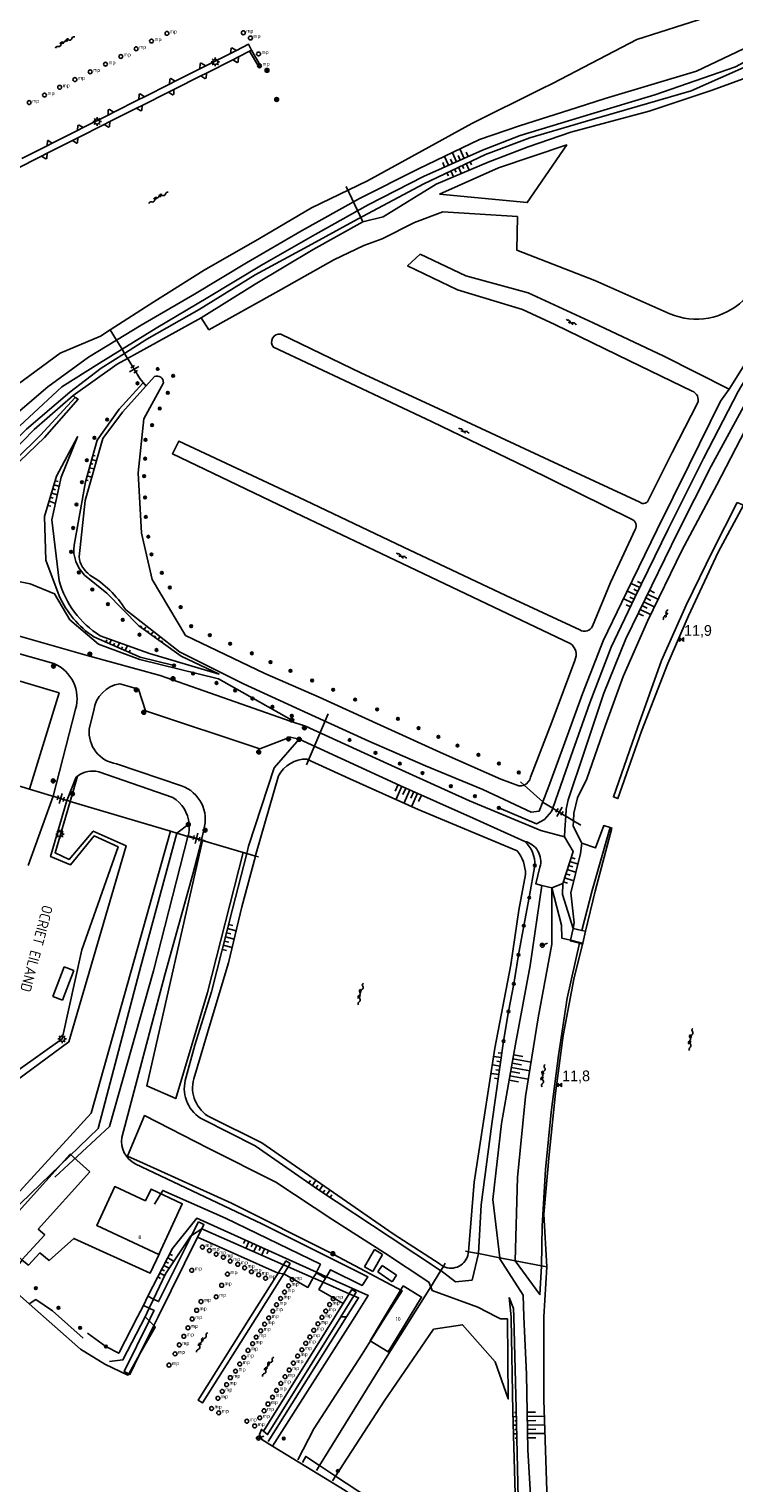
# Model space of a CAD drawing. Header units: millimetres. Extents: x 149344 to 154519, y 463794 to 476271.
# Tile 57 of 70: x 149580 to 149745, y 471195 to 471535. Entities that reach past the tile are written whole.
import ezdxf

# ---------------------------------------------------------------- set-up
doc = ezdxf.new("R2010")
doc.units = ezdxf.units.MM
doc.header["$LTSCALE"] = 4
doc.layers.get('0').update_dxf_attribs({"color": 252, "linetype": 'CONTINUOUS'})
for name, color, linetype in [('Gebouw', 252, 'CONTINUOUS'), ('Huisnummer', 252, 'CONTINUOUS'), ('Kilometrering', 252, 'CONTINUOUS'), ('Straatnaam', 252, 'CONTINUOUS'), ('symbool talud', 252, 'CONTINUOUS'), ('symbool water', 252, 'CONTINUOUS'), ('Topografie', 252, 'CONTINUOUS')]:
    doc.layers.add(name, color=color, linetype=linetype)
doc.styles.add('ISO', font='ISO')
doc.styles.add('rtw_iso', font='iso-rtw.shx')

# ---------------------------------------------------------------- blocks, each defined once
blk = doc.blocks.new('DRHEK')
at = {"linetype": 'Continuous'}
for p, q in [((1.25, 0), (-1.25, 0)), ((-0.5, 0.7), (0.5, 0.7)), ((-0.5, -0.7), (0.5, -0.7))]:
    blk.add_line(p, q, dxfattribs=at)
blk = doc.blocks.new('talud')
for p, q in [((0, 0.75), (0.5, 0.75)), ((0, 0.5), (1, 0.5)), ((0, 0.25), (0.5, 0.25)), ((0, 0), (1, 0)), ((0, -0.25), (0.5, -0.25)), ((0, -0.5), (1, -0.5)), ((0, -0.75), (0.5, -0.75))]:
    blk.add_line(p, q)
blk = doc.blocks.new('water4')
at = {"linetype": 'Continuous'}
for centre, start, end in [((-0.01, 0.75), 129.7446, 230.2554), ((-0.32, 1.12), 309.7446, 50.2554), ((-0.32, 0.37), 309.7446, 50.2554), ((0.32, 0.01), 129.7446, 230.2554), ((0, 0.38), 309.7446, 50.2554), ((-0.01, -0.74), 129.7446, 230.2554), ((-0.32, -0.37), 309.7446, 50.2554), ((-0.32, -1.12), 309.7446, 50.2554), ((0, -0.37), 309.7446, 50.2554)]:
    blk.add_arc(centre, 0.244, start, end, dxfattribs=at)
blk = doc.blocks.new('water6')
at = {"linetype": 'Continuous'}
for centre, start, end in [((0.16, 1.47), 129.7446, 230.2554), ((-0.47, 2.22), 309.7446, 50.2554), ((-0.47, 0.72), 309.7446, 50.2554), ((0.49, 0), 129.7446, 230.2554), ((-0.14, 0.75), 309.7446, 50.2554), ((0.16, -1.51), 129.7446, 230.2554), ((-0.47, -0.76), 309.7446, 50.2554), ((-0.47, -2.26), 309.7446, 50.2554), ((-0.14, -0.75), 309.7446, 50.2554)]:
    blk.add_arc(centre, 0.488, start, end, dxfattribs=at)
blk = doc.blocks.new('paal')
for radius in [0.45, 0.2]:
    blk.add_circle((0, 0), radius)
blk = doc.blocks.new('lichtmast')
for p, q in [((-0.6, 0), (-1, 0)), ((-0.71, 0.71), (-0.42, 0.42)), ((0, 0.6), (0, 1)), ((0.42, 0.42), (0.71, 0.71)), ((0.6, 0), (1, 0)), ((-0.42, -0.42), (-0.71, -0.71)), ((0, -0.6), (0, -1)), ((0.42, -0.42), (0.71, -0.71))]:
    blk.add_line(p, q)
blk.add_circle((0, 0), 0.6)
blk = doc.blocks.new('kilometerpaal')
for p, q in [((-0.44, 0.44), (0.44, -0.44)), ((-0.44, -0.44), (-0.44, 0.44)), ((0.44, 0.44), (-0.44, -0.44)), ((0.44, -0.44), (0.44, 0.44))]:
    blk.add_line(p, q)
at = {"style": 'rtw_iso'}
blk.add_attdef('KILOMETERPAAL', (0.59, 0.87), '', height=2.5, dxfattribs=at)
blk = doc.blocks.new('meerpaal')
at = {"color": 0}
blk.add_circle((0, 0), 0.45, dxfattribs=at)
at = {"style": 'ISO'}
blk.add_attdef('MEERPAAL', (0.7, 0), '', height=0.9, dxfattribs=at)
blk = doc.blocks.new('boom')
for radius in [0.315, 0.225, 0.135]:
    blk.add_circle((0, 0), radius)
blk = doc.blocks.new('aanduidingsbord')
for p, q in [((-0.81, -0.33), (0, 0)), ((-1.45, -0.5), (-1.01, -0.5))]:
    blk.add_line(p, q)
at = {"color": 0}
blk.add_circle((-1.23, -0.5), 0.45, dxfattribs=at)

msp = doc.modelspace()

# ---------------------------------------------------------------- linework, layer by layer
at = {"layer": 'Gebouw'}
for points in [[(149586, 471309.02), (149588.64, 471315.91)], [(149588.64, 471315.91), (149590.88, 471315.05)], [(149590.88, 471315.05), (149588.24, 471308.16)], [(149588.24, 471308.16), (149586, 471309.02)], [(149594.66, 471268.03), (149582.6, 471254.66), (149584.1, 471253.31), (149578.8, 471247.44), (149572.2, 471253.38), (149577.48, 471259.25), (149578, 471258.78), (149590.08, 471272.17), (149594.66, 471268.03)], [(149614.97, 471257.83), (149610.76, 471248.74), (149596.26, 471255.51), (149600.48, 471264.59), (149607.67, 471261.23)], [(149614.97, 471257.83), (149616.26, 471260.59), (149608.96, 471263.99), (149607.67, 471261.23)], [(149658.86, 471245.87), (149661.19, 471249.85)], [(149663.1, 471248.73), (149660.78, 471244.76)], [(149661.19, 471249.85), (149663.1, 471248.73)], [(149660.78, 471244.76), (149658.86, 471245.87)], [(149661.98, 471244.68), (149663.03, 471246.17)], [(149665.31, 471242.36), (149661.98, 471244.68)], [(149663.03, 471246.17), (149666.35, 471243.86)], [(149667.91, 471241.39), (149662.58, 471232.62)], [(149666.35, 471243.86), (149665.31, 471242.36)], [(149666.87, 471230.02), (149672.19, 471238.78), (149667.91, 471241.39)], [(149666.87, 471230.02), (149664.4, 471225.97), (149660.19, 471228.57), (149662.58, 471232.62)]]:
    msp.add_lwpolyline(points, dxfattribs=at)
at = {"layer": 'Topografie'}
for p, q in [((149629.38, 471528.52), (149632.02, 471529.84)), ((149632.02, 471529.84), (149632.47, 471530.07)), ((149621.92, 471524.76), (149628.08, 471527.86)), ((149628.08, 471527.86), (149629.38, 471528.52)), ((149614.31, 471520.93), (149620.58, 471524.08)), ((149620.58, 471524.08), (149621.92, 471524.76)), ((149606.87, 471517.19), (149613.06, 471520.3)), ((149613.06, 471520.3), (149614.31, 471520.93)), ((149599.35, 471513.4), (149605.58, 471516.54)), ((149605.58, 471516.54), (149606.87, 471517.19)), ((149591.83, 471509.62), (149598.04, 471512.74)), ((149598.04, 471512.74), (149599.35, 471513.4)), ((149590.57, 471508.98), (149591.83, 471509.62)), ((149583.37, 471505.35), (149584.66, 471506.01)), ((149584.66, 471506.01), (149590.57, 471508.98)), ((149577.33, 471502.31), (149583.37, 471505.35)), ((149654.58, 471498.24), (149658.49, 471489.96)), ((149606.38, 471453.37), (149607.79, 471451.6)), ((149591.22, 471448.95), (149590.74, 471449.43)), ((149650.39, 471375.03), (149645.27, 471363.14)), ((149580.55, 471357.43), (149585.73, 471355.9)), ((149703, 471352.92), (149705.63, 471351.31)), ((149636.33, 471204.99), (149654.67, 471234.14))]:
    msp.add_line(p, q, dxfattribs=at)
for points in [[(149814.2, 471558, 0.436136), (149811.73, 471563.4), (149805.05, 471562.67), (149792.99, 471554.8), (149778.95, 471545.97), (149755.36, 471534.19), (149736.5, 471525.16), (149715.1, 471518.8), (149708.55, 471516.72), (149695.12, 471512.45), (149685.76, 471509.23), (149671.52, 471502.34), (149657.69, 471495.42), (149644.13, 471487.93), (149631.3, 471480.39), (149619.1, 471473.08), (149606.64, 471465.83), (149600.88, 471462.36)], [(149602.18, 471460.23), (149610.16, 471465.12), (149622.27, 471472.32), (149634.79, 471479.91), (149647.33, 471487.03), (149659.75, 471494), (149672.65, 471500.62), (149686.46, 471506.73), (149695.28, 471510.16), (149711.69, 471515.14), (149726.77, 471519.66), (149745.61, 471526.2), (149763.62, 471535.89), (149783.19, 471546.82), (149799.81, 471557.13), (149807.15, 471561.91, -0.219828), (149812.89, 471561.26), (149801.91, 471542.87), (149792.34, 471525.84), (149790.52, 471523.68)], [(149696.2, 471358.4, 0.240659), (149697.68, 471360.24), (149702.74, 471373.32), (149708.01, 471387.47, 0.386836), (149706.91, 471391.51), (149684.22, 471402.28), (149662.77, 471412.5), (149644.34, 471421.2), (149613.98, 471435.82), (149615.43, 471438.74), (149644.89, 471424.99), (149668.01, 471413.98), (149691.93, 471402.68), (149709.21, 471394.64, 0.443922), (149712.16, 471395.52), (149716.34, 471405.72), (149722.1, 471418.09, 0.464943), (149721.3, 471420.54), (149696.67, 471432.66), (149674.7, 471443.28), (149655.53, 471452.31), (149637.62, 471460.71, -0.718282), (149639.29, 471463.76), (149658.19, 471454.63), (149678.08, 471445.45), (149702.04, 471434.29), (149723.2, 471424.5, 0.572497), (149725.3, 471425.2), (149730.77, 471436.14), (149736.74, 471447.6, 0.411405), (149735.43, 471450.47), (149720.8, 471457.54), (149703.33, 471466.04), (149695.79, 471469.48), (149680.64, 471474.12), (149668.95, 471479.73), (149671.86, 471482.46)], [(149600.88, 471462.36), (149594.34, 471458.41), (149584.83, 471451.46), (149574.58, 471442.65), (149566.06, 471434.12, 0.025247), (149553.69, 471420.36), (149547.68, 471410.72), (149544.86, 471409.05), (149535.75, 471412.38)], [(149607.06, 471452.33), (149601.48, 471446.26), (149596.41, 471438.95), (149593.67, 471429.25), (149590.97, 471414.44, 0.236109), (149593.43, 471407.47), (149598.64, 471403.23), (149606.08, 471395.61), (149616, 471388.55), (149624.86, 471384.34), (149608.58, 471389.17), (149597.09, 471393.3, -0.191552), (149587.52, 471406.12), (149585.78, 471420.4), (149587.95, 471430.31), (149591.81, 471439.77), (149586.88, 471430.61), (149584.07, 471421.12), (149584.39, 471410.94), (149587.47, 471402.65, 0.136378), (149595.59, 471393), (149606.44, 471388.28), (149614.34, 471386.33)], [(149700.52, 471354.46), (149699.67, 471352.3), (149697.85, 471352.08), (149686.52, 471357.33), (149673.11, 471362.93), (149659.84, 471368.68), (149645.66, 471375.12), (149630.61, 471382.07), (149615.62, 471389.51), (149603.05, 471399.38, 0.116708), (149594.68, 471407.47, -0.206744), (149592.13, 471411.73), (149593.57, 471424.89), (149597.67, 471439.35), (149602.29, 471445.5), (149609.8, 471453.83, -0.579866), (149611.84, 471452.4), (149607.31, 471443.99), (149605.95, 471431.33), (149606.73, 471417.22), (149609.22, 471406.4), (149617.05, 471393.35), (149635.56, 471384.5), (149648.24, 471378.96), (149662.64, 471372.42), (149677.31, 471365.7), (149690.75, 471359.78), (149694.93, 471358.19, 0.125613), (149696.2, 471358.4)], [(149586.06, 471355.8), (149591.33, 471376.1, 0.378981), (149586.24, 471386.8), (149554.95, 471395.63), (149516.04, 471406.7)], [(149620.79, 471345.61), (149621.29, 471347.96, 0.404717), (149616.07, 471358.21), (149600.92, 471363.36, -0.400361), (149594.52, 471371.57), (149595.57, 471375.82, -0.334857), (149601.69, 471382.07), (149606.06, 471380.84), (149607.67, 471375.77), (149634.42, 471366.89), (149641.52, 471369.61), (149643.61, 471369.09)], [(149633.39, 471341.81), (149633.42, 471341.91), (149638.77, 471360.53, -0.285664), (149645.42, 471364.47)], [(149645.42, 471364.47), (149655.45, 471359.83), (149671.41, 471352.66), (149694.54, 471343.05, -0.17824), (149696.49, 471337.49), (149694.98, 471329.15), (149693.09, 471316.38), (149689.32, 471296.93), (149686.71, 471279.83), (149684.48, 471265.63), (149683.14, 471249.37)], [(149591.81, 471360.49, 0.025512), (149591.35, 471360.1), (149589.32, 471354.92), (149589.29, 471354.83)], [(149617.87, 471349.34, 0.238037), (149614.03, 471355.52), (149596.73, 471361.51, 0.22526), (149591.81, 471360.49)], [(149617.61, 471346.5, 0.088977), (149617.87, 471349.34)], [(149649.95, 471243.54), (149650.88, 471245.16), (149658.3, 471241.5), (149659.64, 471243.54), (149634.88, 471255.89), (149605.28, 471269.93, -0.319429), (149602.11, 471276.03), (149612.19, 471314.06), (149618.73, 471337.56), (149620.75, 471345.39), (149620.77, 471345.49)], [(149696.33, 471345.24, -0.222185), (149698.68, 471339.63), (149697.39, 471332.1), (149696.1, 471325.54), (149694.87, 471318.73), (149693.77, 471311.97), (149692.53, 471305.49), (149691.39, 471298.59), (149688.64, 471279.23), (149686.13, 471260.35), (149685.49, 471248.94), (149685.48, 471248.92)], [(149696.33, 471345.24, -0.431693), (149699.87, 471339.21), (149698.95, 471335.3), (149700.35, 471334.96)], [(149676.69, 471244.95), (149676.6, 471245.02), (149664.85, 471252.76), (149648.14, 471263.85), (149633.28, 471274.14), (149621.13, 471280.24, -0.34464), (149616.98, 471289.41), (149619.2, 471297.62), (149623.09, 471310.1), (149627.98, 471329.39), (149631.33, 471342.41)], [(149677.31, 471245.95, -0.05515), (149676.56, 471246.43), (149665.57, 471253.55), (149649.6, 471264.64), (149634.88, 471274.8), (149622.76, 471280.8, -0.348203), (149618.95, 471289.78), (149623.03, 471303.42), (149627.08, 471316.85), (149630.18, 471329.96), (149633.39, 471341.81)], [(149690.52, 471247.95), (149690.54, 471247.74), (149695.93, 471239.22), (149696.15, 471234.14), (149696.75, 471220.77), (149697.01, 471203.06), (149697.92, 471188.54), (149700.48, 471188.63), (149700.28, 471183.94, -0.317353), (149688.45, 471173.73, -0.18362), (149681.32, 471175.95), (149670.5, 471183.92), (149659.78, 471191.88), (149652.1, 471196.94)], [(149683.14, 471249.37), (149683.1, 471248.97, -0.50878), (149677.31, 471245.95)]]:
    msp.add_lwpolyline(points, format="xyb", dxfattribs=at)
for points in [[(149602.77, 471459.27), (149608.01, 471462.62), (149620.22, 471469.55), (149633.32, 471477.6), (149645.71, 471484.33), (149657.19, 471490.63), (149672.7, 471498.91), (149687.14, 471505.76), (149697.48, 471509.63), (149713.41, 471514.27), (149714.79, 471514.68), (149735.19, 471520.63), (149755.77, 471529.7), (149775.57, 471540.71), (149791.02, 471549.13), (149805.63, 471557.16), (149806.35, 471555.79), (149796.49, 471538.78), (149788.59, 471524.86)], [(149801.46, 471551.53), (149805.16, 471555.56), (149781.44, 471541.85), (149765.15, 471531.54), (149755.74, 471526.46), (149740.1, 471520.73), (149725.42, 471515.87), (149715.51, 471513.22), (149707.08, 471510.96), (149697.15, 471507.51), (149687.74, 471503.91), (149675.61, 471498.8), (149663.23, 471491.2), (149658.47, 471490.02), (149646.88, 471483.52), (149633.34, 471475.47), (149620.66, 471467.56)], [(149628.93, 471530.04), (149627.88, 471530.62), (149627.66, 471530.52), (149627.52, 471529.33)], [(149628.93, 471530.04), (149627.52, 471529.33)], [(149632.47, 471530.07), (149631.75, 471531.47), (149628.93, 471530.04)], [(149632.47, 471530.07), (149634.54, 471526.45), (149634.13, 471526.2), (149632.02, 471529.84)], [(149621.76, 471526.43), (149620.72, 471527.09), (149620.48, 471526.97), (149620.37, 471525.74)], [(149621.76, 471526.43), (149620.37, 471525.74)], [(149627.52, 471529.33), (149621.76, 471526.43)], [(149629.38, 471528.52), (149629.35, 471527.37), (149629.09, 471527.24), (149628.08, 471527.86)], [(149613.25, 471522.15), (149613.32, 471523.32), (149613.58, 471523.46), (149614.62, 471522.84)], [(149614.62, 471522.84), (149613.25, 471522.15)], [(149620.37, 471525.74), (149614.62, 471522.84)], [(149621.92, 471524.76), (149621.82, 471523.59), (149621.57, 471523.47), (149620.58, 471524.08)], [(149787.88, 471523.71), (149780.47, 471510.72), (149771.79, 471494.95), (149767.33, 471487.14), (149762.81, 471479.24), (149754.05, 471463.7), (149746.24, 471450.37), (149738.15, 471434.68), (149729.83, 471418.18), (149722.06, 471402.21), (149716.54, 471390.6), (149711.53, 471377.59), (149707.13, 471365.04), (149702.86, 471353)], [(149607.45, 471519.23), (149606.4, 471519.9), (149606.17, 471519.78), (149606.1, 471518.55)], [(149613.25, 471522.15), (149607.45, 471519.23)], [(149614.31, 471520.93), (149614.26, 471519.79), (149614.02, 471519.66), (149613.06, 471520.3)], [(149705.9, 471351.15), (149706.01, 471352.74), (149706.48, 471354.98), (149710.26, 471366.31), (149714.85, 471379.86), (149719.97, 471392.6), (149726.02, 471405.05), (149732.14, 471417.52), (149739.91, 471432.92), (149749.3, 471450.23), (149756.09, 471462.24), (149765, 471478.63), (149769.3, 471486.15), (149774.2, 471494.72), (149782.21, 471509.31), (149789.76, 471522.5)], [(149792.21, 471521.76), (149789.92, 471517.51), (149783.56, 471507.24), (149776.86, 471493.58), (149771.88, 471484.85), (149767.17, 471476.59), (149758.72, 471460.84), (149748.94, 471443.43), (149741.24, 471428.51), (149733.01, 471413.17), (149725.05, 471396.66), (149719.34, 471383.76), (149715.17, 471372.38), (149710.8, 471359.89), (149708.69, 471355.41), (149707.77, 471351.8), (149707.72, 471350.04)], [(149600.27, 471515.62), (149599.22, 471516.27), (149598.97, 471516.14), (149598.94, 471514.94)], [(149606.1, 471518.55), (149600.27, 471515.62)], [(149605.58, 471516.54), (149606.56, 471515.94), (149606.78, 471516.06), (149606.87, 471517.19)], [(149607.45, 471519.23), (149606.1, 471518.55)], [(149593.11, 471512.01), (149592.13, 471512.62), (149591.89, 471512.52), (149591.8, 471511.35)], [(149598.94, 471514.94), (149593.11, 471512.01)], [(149598.04, 471512.74), (149599.02, 471512.13), (149599.27, 471512.25), (149599.35, 471513.4)], [(149600.27, 471515.62), (149598.94, 471514.94)], [(149591.8, 471511.35), (149585.89, 471508.38)], [(149591.83, 471509.62), (149591.79, 471508.46), (149591.56, 471508.34), (149590.57, 471508.98)], [(149593.11, 471512.01), (149591.8, 471511.35)], [(149584.67, 471507.76), (149578.8, 471504.8)], [(149584.66, 471506.01), (149584.61, 471504.84), (149584.39, 471504.73), (149583.37, 471505.35)], [(149585.89, 471508.38), (149584.94, 471509.01), (149584.75, 471508.91), (149584.67, 471507.76)], [(149585.89, 471508.38), (149584.67, 471507.76)], [(149671.86, 471482.46), (149682.57, 471477.41), (149697.13, 471473.41), (149712.29, 471466.42), (149728.8, 471458.59), (149744.12, 471450.91)], [(149744.12, 471450.91), (149752.62, 471464.45), (149763.52, 471484)], [(149620.66, 471467.56), (149610.27, 471461.8), (149603.5, 471458.07)], [(149535.06, 471411.03), (149548.1, 471406.82), (149551.29, 471412.75), (149557.21, 471420.05), (149568.24, 471432.26), (149578.26, 471442.33), (149588.08, 471451.41), (149596.94, 471457.01), (149602.18, 471460.23)], [(149591.22, 471448.95), (149591.9, 471448.54), (149584.03, 471439.58), (149572.37, 471428.46), (149567.08, 471422.16), (149559.91, 471412.88), (149554.1, 471404.89), (149549.41, 471406.46), (149558.26, 471419.02), (149563.85, 471425.41), (149569.28, 471430.92), (149579.83, 471441.53), (149589.97, 471450.17), (149597.34, 471455.8), (149602.77, 471459.27)], [(149603.5, 471458.07), (149601.07, 471456.73), (149590.74, 471449.43)], [(149606.38, 471453.37), (149603.69, 471457.76)], [(149590.74, 471449.43), (149581.64, 471441.48), (149570.65, 471430.29), (149564.25, 471423.03), (149557.32, 471414.96), (149551.75, 471408.06), (149553.65, 471407.64), (149558.6, 471413.68), (149566.29, 471423.25), (149571.62, 471428.85), (149583.09, 471440.14), (149591.22, 471448.95)], [(149744.12, 471450.91), (149742.07, 471448.1), (149734.73, 471433.21), (149727.26, 471418.11), (149720.11, 471403.42), (149714.66, 471392.1), (149709.82, 471379.68), (149705.09, 471366.61), (149701.97, 471358.16), (149700.52, 471354.46)], [(149641.76, 471373.22), (149641.74, 471373.22), (149611.11, 471384), (149594.01, 471388.71), (149569.44, 471395.65), (149569.27, 471395.7)], [(149705.6, 471346.32), (149700.11, 471347.76), (149683.44, 471354.72), (149664.31, 471363.38), (149645.04, 471372.2), (149641.76, 471373.22)], [(149631.33, 471342.41), (149631.76, 471344.1), (149637.71, 471362.41), (149643.61, 471369.09)], [(149643.61, 471369.09), (149667.14, 471358.3), (149684.28, 471350.69), (149696.33, 471345.24)], [(149589.29, 471354.83), (149585.48, 471341.69), (149590.15, 471339.78), (149595.66, 471346.51), (149601.26, 471343.98), (149592.78, 471319.93), (149588.17, 471299.08), (149572.72, 471288.13), (149560.4, 471280.41)], [(149580.25, 471339.59), (149586.06, 471355.8)], [(149586.06, 471355.8), (149585.73, 471355.9)], [(149589.29, 471354.83), (149586.06, 471355.8)], [(149586.06, 471355.8), (149586.06, 471355.8)], [(149586.06, 471355.8), (149586.06, 471355.8)], [(149589.66, 471354.72), (149589.29, 471354.83)], [(149702.86, 471353), (149702.6, 471352.26), (149700.97, 471350.37), (149699.09, 471349.36), (149690.26, 471353.06)], [(149705.6, 471346.32), (149705.66, 471348.03), (149705.9, 471351.15)], [(149707.72, 471350.04), (149707.68, 471348.83), (149709.64, 471344.86)], [(149586.5, 471266.81), (149599.26, 471278.66), (149609.51, 471314.98), (149617.59, 471346.42)], [(149617.59, 471346.42), (149617.61, 471346.5)], [(149620.79, 471345.61), (149617.61, 471346.5)], [(149705.21, 471335.37), (149707.63, 471342.88), (149705.6, 471346.32)], [(149709.64, 471344.86), (149712.85, 471343.73), (149714.79, 471348.93), (149716.31, 471348.46)], [(149716.31, 471348.46), (149712.07, 471333.79), (149709.68, 471324.43)], [(149716.31, 471348.46), (149716.72, 471348.33), (149712.76, 471333.6), (149710.52, 471324.24)], [(149620.77, 471345.49), (149620.79, 471345.61)], [(149621.6, 471345.39), (149620.79, 471345.61)], [(149709.64, 471344.86), (149709.34, 471342.44), (149707.1, 471333.25), (149707.88, 471326.22), (149707.65, 471324.9)], [(149700.35, 471334.96), (149697.6, 471316.28), (149694.2, 471297.9), (149690.88, 471279.36), (149688.85, 471261.58), (149690.52, 471247.95)], [(149702.66, 471334.41), (149702.64, 471321.21), (149699.43, 471303.99), (149696.5, 471285.63), (149694.63, 471266.7), (149694.06, 471247.26)], [(149700.35, 471334.96), (149702.66, 471334.41)], [(149702.66, 471334.41), (149705.21, 471335.37)], [(149707.01, 471322.15), (149704.99, 471322.64), (149704.91, 471325.64), (149702.66, 471334.41)], [(149707.65, 471324.9), (149705.13, 471332.87), (149705.21, 471335.37)], [(149707.01, 471322.15), (149707.65, 471324.9)], [(149707.65, 471324.9), (149709.68, 471324.43)], [(149709.68, 471324.43), (149710.52, 471324.24)], [(149710.52, 471324.24), (149709.88, 471321.45)], [(149700.21, 471246.07), (149700.37, 471255.35), (149701.14, 471268.6), (149702.51, 471281.96), (149704.18, 471295.23), (149706.21, 471308.6), (149709.1, 471321.44)], [(149709.84, 471321.26), (149707.79, 471313.04), (149705.34, 471299.86), (149703.55, 471286.43), (149702.03, 471272.07), (149700.78, 471258.15)], [(149709.1, 471321.44), (149706.97, 471321.98), (149707.01, 471322.15)], [(149709.14, 471321.63), (149707.01, 471322.15)], [(149709.1, 471321.44), (149709.14, 471321.63)], [(149709.84, 471321.26), (149709.1, 471321.44)], [(149709.88, 471321.45), (149709.14, 471321.63)], [(149709.88, 471321.45), (149709.84, 471321.26)], [(149609.8, 471260.48), (149611.7, 471263.69), (149626.37, 471257.23), (149648.55, 471246.43), (149647.66, 471244.57)], [(149608.24, 471238.95), (149614.01, 471250.09), (149619.67, 471257.17), (149647.66, 471244.57)], [(149618.46, 471253.19), (149620.03, 471256.32)], [(149620.83, 471254.72), (149619.83, 471252.77)], [(149620.03, 471256.32), (149621.34, 471255.72), (149620.83, 471254.72)], [(149572.23, 471253.5), (149570.53, 471251.54), (149577.23, 471245.37), (149578.84, 471247.39), (149580.31, 471246.23), (149582.96, 471249.09), (149585.13, 471247.29), (149590.91, 471252.48), (149608.75, 471244.32), (149610.92, 471248.95)], [(149609.55, 471238.3), (149610.74, 471237.72), (149618.46, 471253.19)], [(149619.83, 471252.77), (149610.64, 471234.14), (149609.63, 471232.1)], [(149685.48, 471248.92), (149684.03, 471242.74), (149680.12, 471242.32), (149676.69, 471244.95)], [(149638.7, 471244.39), (149632.25, 471234.14), (149620.01, 471214.66), (149620.99, 471214.06), (149633.66, 471234.14), (149640, 471244.19)], [(149639.91, 471246.33), (149638.7, 471244.39)], [(149640.47, 471247.24), (149639.91, 471246.33)], [(149640, 471244.19), (149641.01, 471245.84)], [(149641.01, 471245.84), (149641.48, 471246.61), (149640.47, 471247.24)], [(149647.66, 471244.57), (149647.61, 471244.46)], [(149647.61, 471244.46), (149649.76, 471243.22)], [(149647.66, 471244.57), (149649.95, 471243.54)], [(149694.06, 471247.26), (149694.06, 471247.21), (149699.87, 471239.36), (149700.21, 471245.98), (149700.21, 471246.07)], [(149649.95, 471243.54), (149659.76, 471239.12), (149656.59, 471234.14), (149637.37, 471203.95)], [(149649.76, 471243.22), (149649.95, 471243.54)], [(149607.23, 471236.82), (149608.24, 471238.95)], [(149608.24, 471238.95), (149609.55, 471238.3)], [(149635.29, 471207.42), (149651.94, 471234.14), (149655.31, 471239.55)], [(149656.39, 471239.08), (149653.31, 471234.14)], [(149655.31, 471239.55), (149655.91, 471240.52), (149656.9, 471239.9), (149656.39, 471239.08)], [(149607.23, 471236.82), (149605.83, 471234.14), (149601.4, 471225.63), (149598.43, 471227.2), (149594.11, 471230.32)], [(149608.56, 471236.18), (149607.23, 471236.82)], [(149608.51, 471233.24), (149608.95, 471234.14), (149609.69, 471235.64), (149608.56, 471236.18)], [(149603.74, 471220.85), (149602.67, 471221.42), (149608.51, 471233.24)], [(149609.63, 471232.1), (149606.3, 471225.35)], [(149606.3, 471225.35), (149604.01, 471220.7), (149603.74, 471220.85)], [(149648.34, 471199.43), (149645.13, 471201.54), (149644.38, 471200.14)], [(149652.1, 471196.94), (149648.34, 471199.43)]]:
    msp.add_lwpolyline(points, dxfattribs=at)
at = {"layer": 'Topografie', "flags": 128}
for points in [[(149599.42, 471464.75), (149609.64, 471471.34), (149621.41, 471478.68), (149634.32, 471486.14), (149646.51, 471493.24), (149659.55, 471499.55), (149672.38, 471506.6), (149683.93, 471512.94), (149700.11, 471520.96), (149702.93, 471522.36), (149722.51, 471532.6), (149754.77, 471542.94), (149768.82, 471549), (149776, 471550.05)], [(149531.59, 471421.85), (149539.69, 471429.89), (149549.12, 471438.61), (149556.79, 471441.31), (149561.18, 471440.13), (149571.97, 471447.8), (149587.69, 471459.3), (149597.15, 471463.28), (149599.42, 471464.75)], [(149600.88, 471462.36), (149599.42, 471464.75)], [(149602.18, 471460.23), (149600.88, 471462.36)], [(149602.77, 471459.27), (149602.18, 471460.23)], [(149603.5, 471458.07), (149602.77, 471459.27)], [(149603.69, 471457.76), (149603.5, 471458.07)], [(149569.51, 471396.21), (149574.55, 471406.64), (149580.7, 471405.41), (149586.43, 471403.08), (149589.98, 471397.02), (149596.68, 471391.33), (149606.35, 471387.72), (149624.7, 471383.19), (149641.89, 471373.59), (149641.76, 471373.22)], [(149521.79, 471395.1), (149529.08, 471397.32), (149587.46, 471379.93), (149580.55, 471357.43)], [(149590.07, 471354.59), (149591.81, 471360.49)], [(149580.55, 471357.43), (149576.19, 471358.77)], [(149696.2, 471358.4), (149695.36, 471359.17)], [(149700.52, 471354.46), (149696.2, 471358.4)], [(149568.21, 471252.6), (149561.22, 471259.82), (149551.76, 471271.36), (149572.34, 471285.63), (149589.75, 471298.38), (149603.13, 471344.24), (149595.47, 471347.64), (149589.86, 471341.01), (149586.52, 471342.58), (149590.07, 471354.59)], [(149589.66, 471354.72), (149590.07, 471354.59)], [(149590.07, 471354.59), (149613.55, 471347.6)], [(149702.86, 471353), (149700.63, 471354.36), (149700.52, 471354.46)], [(149703, 471352.92), (149702.86, 471353)], [(149705.63, 471351.31), (149705.9, 471351.15)], [(149705.9, 471351.15), (149707.72, 471350.04)], [(149707.72, 471350.04), (149709.44, 471349)], [(149613.55, 471347.6), (149594.97, 471281.71), (149568.21, 471252.6)], [(149615, 471347.16), (149606.56, 471316.09), (149596.61, 471278.15), (149585.48, 471267.39), (149569.13, 471251.65), (149568.21, 471252.6)], [(149615.01, 471347.17), (149613.55, 471347.6)], [(149615.01, 471347.17), (149615, 471347.16)], [(149615, 471347.16), (149615.02, 471347.17)], [(149615.02, 471347.17), (149615.01, 471347.17)], [(149615.02, 471347.17), (149617.87, 471349.34)], [(149617.59, 471346.42), (149615.02, 471347.17)], [(149620.77, 471345.49), (149617.59, 471346.42)], [(149621.03, 471345.42), (149607.98, 471288.1), (149614.74, 471285.15), (149622.14, 471309.97), (149630.48, 471342.66)], [(149621.03, 471345.42), (149620.77, 471345.49)], [(149630.48, 471342.66), (149621.03, 471345.42)], [(149631.33, 471342.41), (149630.48, 471342.66)], [(149633.39, 471341.81), (149631.33, 471342.41)], [(149634.12, 471341.6), (149633.39, 471341.81)], [(149643.25, 471200.75), (149646.99, 471207.97), (149658.31, 471225.47), (149663.81, 471234.14), (149667.68, 471240.23), (149651.57, 471248.8), (149627.81, 471260.74), (149607.12, 471270.08), (149603.47, 471271.72), (149607.47, 471281.17), (149622.35, 471273.54), (149638.16, 471265.59), (149651.48, 471256.83), (149663.53, 471249.1), (149673.92, 471242.29), (149674.34, 471241.2)], [(149701.5, 471245.82), (149700.78, 471258.15)], [(149618.46, 471253.19), (149620.82, 471254.73)], [(149620.82, 471254.73), (149620.83, 471254.72)], [(149620.83, 471254.72), (149620.82, 471254.73)], [(149620.82, 471254.73), (149639.91, 471246.33)], [(149609.55, 471238.3), (149612.31, 471244.22), (149618.3, 471253.08), (149618.46, 471253.19)], [(149619.83, 471252.77), (149638.7, 471244.39)], [(149683.14, 471249.37), (149682.45, 471249.5)], [(149685.48, 471248.92), (149683.14, 471249.37)], [(149690.52, 471247.95), (149685.48, 471248.92)], [(149694.06, 471247.26), (149690.52, 471247.95)], [(149637.37, 471203.95), (149654.36, 471193.61), (149684.57, 471172.97), (149690.49, 471172.81), (149696.42, 471175.19), (149699.21, 471178.12), (149701.09, 471181), (149702.17, 471184.69), (149701.63, 471188.8), (149700.79, 471214.77), (149700.77, 471234.14), (149701.5, 471245.82)], [(149638.7, 471244.39), (149640, 471244.19)], [(149639.91, 471246.33), (149641.01, 471245.84)], [(149640, 471244.19), (149645.59, 471241.04), (149646.9, 471243.25)], [(149641.01, 471245.84), (149646.9, 471243.25)], [(149646.9, 471243.25), (149647.61, 471244.46)], [(149676.69, 471244.95), (149674.34, 471241.2)], [(149677.31, 471245.95), (149676.69, 471244.95)], [(149677.75, 471246.66), (149677.31, 471245.95)], [(149700.21, 471246.07), (149694.06, 471247.26)], [(149701.5, 471245.82), (149700.21, 471246.07)], [(149575.61, 471241.49), (149580.51, 471237.18)], [(149646.9, 471243.25), (149649.19, 471242.25)], [(149653.85, 471237.26), (149648.2, 471240.57), (149649.19, 471242.25)], [(149674.34, 471241.2), (149664.59, 471225.59), (149648.34, 471199.43)], [(149649.19, 471242.25), (149649.76, 471243.22)], [(149649.19, 471242.25), (149655.31, 471239.55)], [(149674.34, 471241.2), (149674.69, 471240.29), (149685.37, 471236.39), (149689.73, 471234.14), (149690.64, 471233.67), (149692.29, 471233.66), (149692.48, 471214.98), (149689.4, 471223.67), (149681.78, 471232.31), (149675, 471231.3), (149663.43, 471214.48), (149652.1, 471196.94)], [(149593.13, 471229.15), (149585.92, 471235.52), (149582.03, 471238.17), (149580.51, 471237.18)], [(149608.56, 471236.18), (149609.55, 471238.3)], [(149656.39, 471239.08), (149657.48, 471238.6), (149654.67, 471234.14)], [(149655.31, 471239.55), (149656.39, 471239.08)], [(149580.51, 471237.18), (149592.51, 471226.62), (149598.14, 471223.12), (149603.57, 471220.56), (149603.74, 471220.85)], [(149599.28, 471223.71), (149602.4, 471224.08), (149607.61, 471234.14)], [(149607.61, 471234.14), (149608.56, 471236.18)], [(149608.51, 471233.24), (149607.61, 471234.14)], [(149653.31, 471234.14), (149636.2, 471206.66), (149635.29, 471207.42)], [(149654.67, 471234.14), (149653.31, 471234.14)], [(149606.3, 471225.35), (149609.96, 471231.77), (149609.63, 471232.1)], [(149609.63, 471232.1), (149608.51, 471233.24)], [(149603.74, 471220.85), (149606.3, 471225.35)], [(149635.29, 471207.42), (149634.77, 471207.85), (149634.3, 471206.66), (149634.86, 471205.47), (149637.37, 471203.95)], [(149648.34, 471199.43), (149647.62, 471198.28)], [(149652.1, 471196.94), (149651.4, 471195.85)]]:
    msp.add_lwpolyline(points, dxfattribs=at)
msp.add_lwpolyline([(149676.38, 471496.45), (149690.16, 471502.59), (149706.16, 471507.96), (149696.92, 471494.49)], close=True, dxfattribs=at)
msp.add_lwpolyline([(149620.66, 471467.56), (149622.48, 471464.78), (149638.11, 471473.49), (149651.68, 471481.09), (149658.7, 471484.5), (149662.97, 471486.03), (149670.56, 471489.81), (149677.15, 471492.36), (149694.62, 471491.24), (149694.47, 471483.4), (149712.72, 471476.26), (149730.21, 471468.53, 0.299273), (149747.38, 471471.62), (149753.28, 471478.95), (149756.92, 471485.84), (149763.52, 471484)], format="xyb", dxfattribs=at)
at = {"layer": 'Topografie'}
msp.add_lwpolyline([(149745.99, 471424.43), (149740.29, 471413.18), (149734.09, 471400.4), (149728.3, 471387.52), (149722.66, 471371.81), (149717.05, 471355.62), (149718.12, 471355.25), (149723.61, 471371.01), (149729.74, 471386.8), (149734.62, 471397.91), (149741.57, 471412.81), (149747.48, 471423.76)], close=True, dxfattribs=at)
msp.add_lwpolyline([(149692.68, 471238.69), (149693.72, 471236.14), (149693.77, 471234.14), (149694.3, 471212.74), (149694.88, 471188.31, -0.229389), (149691.27, 471182.02, 0.169267), (149694.14, 471190.07), (149693.52, 471212.04), (149693.17, 471233.65), (149693.12, 471234.14)], format="xyb", close=True, dxfattribs=at)

# ---------------------------------------------------------------- block references
at = {"layer": 'Kilometrering', "linetype": 'Continuous'}
for p, values in [((149732.97, 471392.4), {'KILOMETERPAAL': '11,9'}), ((149704.49, 471288.34), {'KILOMETERPAAL': '11,8'})]:
    msp.add_blockref('kilometerpaal', p, dxfattribs=at).add_auto_attribs(values)
at = {"layer": 'symbool talud', "yscale": 4}
for p, xscale, zscale, rotation in [((149680.34, 471504.02), 2.26288335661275, 2.26288335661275, 113.8481001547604), ((149680.82, 471502.76), 1.682234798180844, 1.682234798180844, 295.3725965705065), ((149594.6, 471432.55), 1.04408604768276, 1.04408604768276, 344.2030627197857), ((149585.69, 471426.62), 1.443429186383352, 1.443429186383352, 343.5092039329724), ((149722.34, 471402.76), 2.181917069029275, 2.181917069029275, 154.3383981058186), ((149724.16, 471401.22), 2.692769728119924, 2.692769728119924, 334.0832730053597), ((149608.97, 471393.55), 0.7478069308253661, 0.7478069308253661, 54.54493215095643), ((149601.12, 471390.6), 1.126405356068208, 1.126405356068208, 66.47825423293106), ((149669.45, 471357.29), 3.303935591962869, 3.303935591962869, 245.8815814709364), ((149706.26, 471338.64), 2.023026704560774, 2.023026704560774, 342.1687705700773), ((149626.34, 471322.91), 2.117156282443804, 2.117156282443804, 345.7919262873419), ((149690.56, 471292.76), 1.781042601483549, 1.781042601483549, 171.9130058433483), ((149693.22, 471292.43), 4.344293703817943, 4.344293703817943, 349.8322407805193), ((149648.36, 471263.75), 1.424918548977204, 1.424918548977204, 55.93486099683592), ((149633.67, 471250.87), 1.739641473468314, 1.739641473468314, 245.7621531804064), ((149611.96, 471246.13), 1.382739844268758, 1.382739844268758, 332.6101360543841), ((149694.39, 471208.84), 0.741083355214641, 0.741083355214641, 181.3701854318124), ((149696.92, 471208.87), 3.951175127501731, 3.951175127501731, 0.8379100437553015)]:
    msp.add_blockref('talud', p, dxfattribs=dict(at, xscale=xscale, zscale=zscale, rotation=rotation))
at = {"layer": 'symbool water', "linetype": 'Continuous'}
for p, rotation in [((149588.77, 471532.02), 120.2469515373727), ((149610.64, 471495.7), 120.2469515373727), ((149657.87, 471309.58), 167.0487219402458), ((149735.09, 471298.95), 171.0683590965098), ((149620.77, 471228.23), 149.9918742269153), ((149636.22, 471222.56), 149.9918742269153)]:
    msp.add_blockref('water6', p, dxfattribs=dict(at, rotation=rotation))
at = {"layer": 'symbool water'}
for name, p, rotation in [('water4', (149707.18, 471466.49), 243.6079040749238), ('water4', (149682.06, 471441.12), 244.5157747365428), ('water4', (149667.51, 471411.91), 244.5157747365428), ('water4', (149729.28, 471398.16), 336.0479783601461), ('water6', (149700.56, 471290.52), 172.4868324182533)]:
    msp.add_blockref(name, p, dxfattribs=dict(at, rotation=rotation))
at = {"layer": 'Topografie', "linetype": 'Continuous'}
for p in [(149609.06, 471532.23), (149612.68, 471534.03), (149630.54, 471534.17), (149632.2, 471532.95), (149605.48, 471530.43), (149634.1, 471529.22), (149598.31, 471526.82), (149601.9, 471528.63), (149634.32, 471526.46), (149591.17, 471523.23), (149594.73, 471525.04), (149584.05, 471519.62), (149587.61, 471521.43), (149580.48, 471517.86), (149620.97, 471250.45), (149622.61, 471249.64), (149624.19, 471248.78), (149625.86, 471248.07), (149627.47, 471247.18), (149618.48, 471245.02), (149626.82, 471244.14), (149629.24, 471246.42), (149630.84, 471245.61), (149632.43, 471244.7), (149634.13, 471243.98), (149625.47, 471241.52), (149635.74, 471243.17), (149641.13, 471241.4), (149641.97, 471242.86), (149620.64, 471237.72), (149624.2, 471238.84), (149638.29, 471236.98), (149639.26, 471238.43), (149640.17, 471239.94), (149650.71, 471237.02), (149651.53, 471238.4), (149618.58, 471233.65), (149619.63, 471235.68), (149636.47, 471233.89), (149637.43, 471235.48), (149648.92, 471234.03), (149649.81, 471235.5), (149617.6, 471231.58), (149634.6, 471230.89), (149635.52, 471232.45), (149647, 471231), (149647.98, 471232.51), (149615.57, 471227.6), (149616.62, 471229.6), (149632.71, 471227.87), (149633.55, 471229.41), (149645.13, 471227.97), (149646.1, 471229.45), (149614.58, 471225.51), (149629.69, 471223.12), (149630.66, 471224.68), (149631.63, 471226.31), (149642.24, 471223.35), (149643.23, 471224.99), (149644.23, 471226.45), (149613.17, 471222.88), (149627.5, 471219.94), (149628.72, 471221.45), (149640.29, 471220.16), (149641.27, 471221.74), (149625.61, 471216.73), (149626.63, 471218.31), (149638.29, 471216.96), (149639.3, 471218.61), (149624.61, 471215.13), (149636.31, 471213.79), (149637.36, 471215.39), (149623.13, 471212.73), (149624.79, 471211.73), (149631.36, 471209.76), (149634.38, 471210.57), (149635.39, 471212.21), (149633.19, 471208.66)]:
    msp.add_blockref('meerpaal', p, dxfattribs=at).add_auto_attribs({'MEERPAAL': 'mp'})
for name, p in [('lichtmast', (149623.99, 471527.36)), ('paal', (149636.07, 471525.39)), ('paal', (149638.33, 471518.57)), ('lichtmast', (149596.35, 471513.45)), ('boom', (149610.52, 471455.62)), ('boom', (149610.52, 471455.62)), ('boom', (149605.8, 471452.26)), ('boom', (149614.14, 471454.02)), ('boom', (149612.87, 471450.06)), ('boom', (149610.99, 471446.39)), ('boom', (149598.72, 471443.78)), ('boom', (149609.2, 471442.5)), ('boom', (149595.72, 471439.55)), ('boom', (149607.69, 471439.07)), ('boom', (149593.95, 471434.28)), ('boom', (149607.61, 471434.66)), ('boom', (149592.82, 471429.15)), ('boom', (149607.36, 471430.59)), ('boom', (149591.53, 471423.95)), ('boom', (149607.56, 471425.61)), ('boom', (149607.73, 471421.04)), ('boom', (149590.78, 471418.46)), ('boom', (149608.33, 471416.44)), ('boom', (149590.29, 471412.92)), ('boom', (149609.08, 471412.3)), ('boom', (149592.11, 471408.09)), ('boom', (149611.48, 471407.99)), ('boom', (149595.24, 471404.09)), ('boom', (149613.35, 471404.55)), ('boom', (149598.9, 471400.68)), ('boom', (149602.34, 471397.02)), ('boom', (149615.89, 471399.99)), ('boom', (149606.26, 471393.54)), ('boom', (149618.37, 471395.51)), ('boom', (149622.71, 471393.42)), ('boom', (149610.26, 471389.96)), ('boom', (149627.48, 471391.43)), ('paal', (149594.66, 471388.99)), ('boom', (149632.55, 471389.18)), ('boom', (149636.91, 471387.13)), ('paal', (149586.17, 471386.19)), ('paal', (149614.1, 471383.24)), ('boom', (149614.34, 471386.33)), ('boom', (149618.78, 471384.46)), ('boom', (149641.54, 471385.1)), ('paal', (149605.52, 471380.64)), ('boom', (149624.29, 471382.25)), ('boom', (149628.64, 471380.49)), ('boom', (149646.61, 471382.82)), ('boom', (149651.56, 471380.68)), ('boom', (149632.66, 471378.6)), ('boom', (149637.33, 471376.69)), ('boom', (149656.66, 471378.36)), ('paal', (149607.26, 471375.39)), ('paal', (149641.89, 471373.59)), ('boom', (149641.86, 471374.59)), ('boom', (149661.8, 471376.09)), ('boom', (149666.69, 471373.89)), ('paal', (149644.82, 471371.76)), ('boom', (149671.52, 471371.72)), ('boom', (149676.13, 471369.67)), ('paal', (149634.14, 471366.11)), ('paal', (149641.11, 471369.18)), ('paal', (149643.61, 471369.09)), ('boom', (149655.39, 471368.94)), ('boom', (149680.61, 471367.61)), ('boom', (149661.43, 471365.92)), ('boom', (149667.14, 471363.41)), ('boom', (149685.48, 471365.48)), ('boom', (149690.3, 471363.42)), ('paal', (149586.1, 471359.37)), ('boom', (149672.45, 471361.21)), ('boom', (149694.92, 471361.35)), ('paal', (149590.59, 471356.35)), ('boom', (149679.07, 471358.12)), ('boom', (149684.69, 471355.8)), ('boom', (149690.26, 471353.06)), ('paal', (149617.68, 471349.19)), ('lichtmast', (149587.68, 471346.94)), ('paal', (149621.59, 471347.87)), ('boom', (149698.68, 471339.63)), ('boom', (149697.39, 471332.1)), ('boom', (149696.1, 471325.54)), ('boom', (149694.87, 471318.73)), ('aanduidingsbord', (149701.65, 471321.47)), ('boom', (149693.77, 471311.97)), ('boom', (149692.53, 471305.49)), ('lichtmast', (149588.17, 471299.08)), ('boom', (149691.39, 471298.59)), ('paal', (149651.46, 471248.91)), ('boom', (149582.04, 471240.83)), ('boom', (149587.31, 471236.28)), ('boom', (149592.38, 471231.58)), ('boom', (149598.43, 471227.2)), ('aanduidingsbord', (149635.3, 471206.3)), ('boom', (149639.98, 471205.71)), ('boom', (149652.61, 471198.14))]:
    msp.add_blockref(name, p, dxfattribs=at)
at = {"layer": 'Topografie'}
for p, rotation in [((149605.03, 471455.57), 31.52445227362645), ((149587.86, 471355.26), 73.26860243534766), ((149704.46, 471352.13), 238.6848657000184), ((149619.6, 471345.94), 74.46329603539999)]:
    msp.add_blockref('DRHEK', p, dxfattribs=dict(at, rotation=rotation))

# ---------------------------------------------------------------- texts
at = {"layer": 'Huisnummer', "style": 'ISO'}
for s, p in [('8', (149605.98, 471252.3)), ('10', (149666.14, 471233.2))]:
    msp.add_text(s, height=0.9, dxfattribs=at).set_placement(p)
at = {"layer": 'Straatnaam', "style": 'ISO'}
msp.add_text('OCRIET EILAND', height=2.5, rotation=255.196, dxfattribs=at).set_placement((149583.65, 471330.55))

doc.saveas('drawing.dxf')
